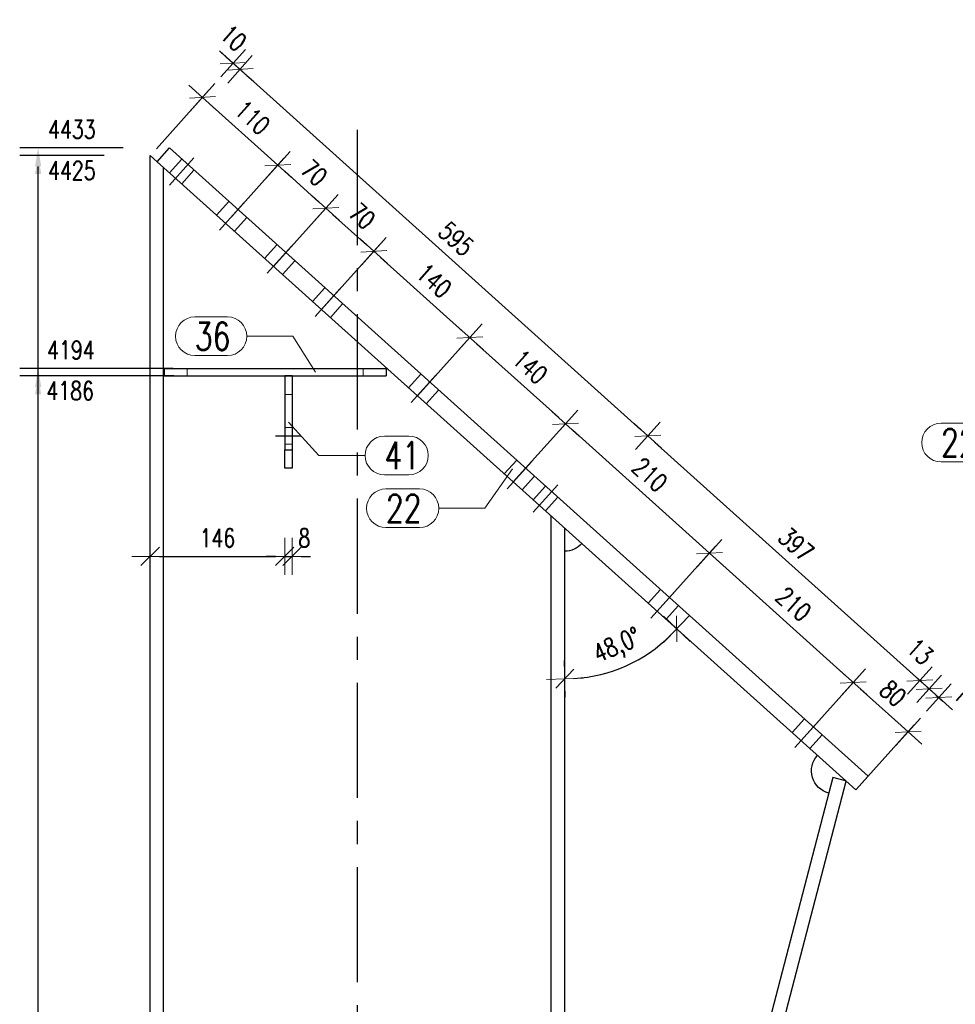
# Model space of a CAD drawing. Header units: millimetres. Extents: x 2097 to 3301, y 14853 to 15503.
# Tile 57 of 97: x 2684 to 2785, y 15086 to 15193. Entities that reach past the tile are written whole.
import ezdxf

# ---------------------------------------------------------------- set-up
doc = ezdxf.new("R2010")
doc.units = ezdxf.units.MM
doc.header["$LTSCALE"] = 10
doc.linetypes.add('HIDDEN', pattern=[0.375, 0.25, -0.125])
doc.linetypes.add('MITTE', pattern=[2, 1.25, -0.25, 0.25, -0.25])
doc.layers.get('Defpoints').update_dxf_attribs({"color": 1})
for name, color, linetype, lineweight in [('PS_DIM', 4, 'Continuous', 13), ('PS_Hidden', 2, 'HIDDEN', 9), ('PS_Pos', 1, 'Continuous', 15), ('PS_SOLID', 7, 'Continuous', 30)]:
    doc.layers.add(name, color=color, linetype=linetype, lineweight=lineweight)
doc.layers.add('PS_MID', color=5, linetype='MITTE')
doc.layers.add('PS_SHAPE', color=3, linetype='Continuous')
doc.styles.add('simplex', font='simplex.shx', dxfattribs={"width": 0.75})
doc.dimstyles.new('1_10_GŁ_DS1-LS10', dxfattribs={"dimtxt": 2, "dimasz": 2, "dimexe": 2, "dimexo": 5, "dimgap": 1, "dimtad": 1, "dimjust": 4, "dimdec": 0, "dimlfac": 10, "dimtxsty": 'simplex', "dimblk1": 'NONE', "dimsah": 1, "dimcen": 2, "dimclrd": 256, "dimclre": 256, "dimclrt": 3, "dimadec": 1, "dimazin": 0, "dimtfac": 1, "dimtdec": 0, "dimtmove": 2, "dimatfit": 3, "dimfxl": 1, "dimarcsym": 0})
doc.dimstyles.new('1_10_PRZ', dxfattribs={"dimtxt": 2, "dimasz": 1, "dimexe": 2, "dimexo": 5, "dimgap": 1, "dimtad": 1, "dimdec": 0, "dimlfac": 10, "dimtxsty": 'simplex', "dimblk": 'dimznak', "dimcen": 2, "dimse1": 1, "dimse2": 1, "dimclrt": 3, "dimadec": 1, "dimazin": 0, "dimtfac": 1, "dimtdec": 0, "dimtix": 1, "dimtmove": 2, "dimatfit": 3, "dimldrblk": 'dim-grot', "dimfxl": 1, "dimarcsym": 0})
doc.dimstyles.new('1_10_SC', dxfattribs={"dimtxt": 2, "dimasz": 1, "dimexe": 1, "dimexo": 1, "dimgap": 1, "dimtad": 1, "dimdec": 0, "dimlfac": 10, "dimtxsty": 'simplex', "dimblk": 'dimznak', "dimcen": 2, "dimclrd": 256, "dimclre": 256, "dimclrt": 3, "dimadec": 1, "dimazin": 0, "dimtfac": 1, "dimtdec": 0, "dimtix": 1, "dimtmove": 2, "dimatfit": 3, "dimldrblk": 'dim-grot', "dimfxl": 1, "dimarcsym": 0})

# ---------------------------------------------------------------- blocks, each defined once
blk = doc.blocks.new('dimznak')
at = {"color": 0}
for points in [[(0, 2), (0, -2)], [(-2, 0), (2, 0)]]:
    blk.add_lwpolyline(points, dxfattribs=at)
at = {"color": 2}
blk.add_lwpolyline([(1, 1), (-1, -1)], dxfattribs=at)
blk = doc.blocks.new('*D246')
at = {"layer": 'Defpoints', "color": 0, "transparency": 16777216}
for p in [(2698.5, 15177.51), (2742.76, 15137.73), (2747.27, 15122.02), (2774.36, 15109.32), (2742.76, 14968.45)]:
    blk.add_point(p, dxfattribs=at)
at = {"layer": 'PS_DIM', "color": 0, "lineweight": -2, "transparency": 16777216}
blk.add_arc((2742.76, 15137.73), 16.35, 273.5057, 314.5403, dxfattribs=at)
for p, rotation in [((2754.91, 15126.8), 46.29313089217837), ((2742.76, 15121.38), 181.7528705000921)]:
    blk.add_blockref('dimznak', p, dxfattribs=dict(at, rotation=rotation))
at = {"layer": 'PS_DIM', "color": 3, "transparency": 16777216, "insert": (2748.52, 15124.8), "char_height": 2, "attachment_point": 5, "rotation": 24.023, "style": 'simplex'}
blk.add_mtext('48,0°', dxfattribs=at)
blk = doc.blocks.new('dim-grot')
blk.add_hatch(color=256).paths.add_polyline_path([(0, 0), (-2, 0.5), (-2, -0.5)])
blk.add_lwpolyline([(0, 0), (-2, 0.5), (-2, -0.5), (0, 0)])
blk = doc.blocks.new('*D247')
at = {"layer": 'Defpoints', "color": 0, "transparency": 16777216}
for p in [(2742.76, 15137.73), (2771.86, 15110.68), (2748.83, 15034.38), (2745.51, 15009.56), (2742.76, 14968.45)]:
    blk.add_point(p, dxfattribs=at)
at = {"layer": 'PS_DIM', "color": 0, "lineweight": -2, "transparency": 16777216}
blk.add_arc((2742.76, 14999), 35.9, 76.9913, 88.4042, dxfattribs=at)
for p, rotation in [((2742.76, 15034.9), 179.2020881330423), ((2751.81, 15033.74), 346.1934102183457)]:
    blk.add_blockref('dimznak', p, dxfattribs=dict(at, rotation=rotation))
at = {"layer": 'PS_DIM', "color": 3, "transparency": 16777216, "insert": (2747.6, 15036.78), "char_height": 2, "attachment_point": 5, "rotation": 352.6977, "style": 'simplex'}
blk.add_mtext('14,6°', dxfattribs=at)
blk = doc.blocks.new('*D296')
at = {"layer": 'Defpoints', "color": 0, "transparency": 16777216}
for p in [(2697.76, 15149.52), (2712.36, 15144.25), (2712.36, 15134.67)]:
    blk.add_point(p, dxfattribs=at)
at = {"layer": 'PS_DIM', "color": 0, "lineweight": -2, "transparency": 16777216}
blk.add_line((2698.76, 15134.67), (2711.36, 15134.67), dxfattribs=at)
at = {"layer": 'PS_DIM', "color": 0, "lineweight": -2, "transparency": 16777216, "rotation": 180}
blk.add_blockref('dimznak', (2697.76, 15134.67), dxfattribs=at)
at = {"layer": 'PS_DIM', "color": 0, "lineweight": -2, "transparency": 16777216}
blk.add_blockref('dimznak', (2712.36, 15134.67), dxfattribs=at)
at = {"layer": 'PS_DIM', "color": 3, "transparency": 16777216, "insert": (2705.06, 15136.67), "char_height": 2, "attachment_point": 5, "style": 'simplex'}
blk.add_mtext('146', dxfattribs=at)
blk = doc.blocks.new('*D297')
at = {"layer": 'Defpoints', "color": 0, "transparency": 16777216}
for p in [(2712.36, 15144.25), (2713.16, 15144.25), (2713.16, 15134.67)]:
    blk.add_point(p, dxfattribs=at)
at = {"layer": 'PS_DIM', "color": 0, "lineweight": -2, "transparency": 16777216}
for p, q in [((2711.36, 15134.67), (2710.36, 15134.67)), ((2712.36, 15134.67), (2713.16, 15134.67)), ((2714.16, 15134.67), (2715.16, 15134.67))]:
    blk.add_line(p, q, dxfattribs=at)
blk.add_blockref('dimznak', (2712.36, 15134.67), dxfattribs=at)
at = {"layer": 'PS_DIM', "color": 0, "lineweight": -2, "transparency": 16777216, "rotation": 180}
blk.add_blockref('dimznak', (2713.16, 15134.67), dxfattribs=at)
at = {"layer": 'PS_DIM', "color": 3, "transparency": 16777216, "insert": (2714.49, 15136.67), "char_height": 2, "attachment_point": 5, "style": 'simplex'}
blk.add_mtext('8', dxfattribs=at)
blk = doc.blocks.new('*D319')
at = {"layer": 'Defpoints', "color": 0, "transparency": 16777216}
for p in [(2685.6, 15154.25), (2705.32, 15154.25), (2742.76, 14919.15)]:
    blk.add_point(p, dxfattribs=at)
at = {"layer": 'PS_DIM', "lineweight": -2, "transparency": 16777216}
for p, q in [((2700.32, 15154.25), (2683.6, 15154.25)), ((2685.6, 14919.15), (2685.6, 15152.25)), ((2737.76, 14919.15), (2683.6, 14919.15))]:
    blk.add_line(p, q, dxfattribs=at)
at = {"layer": 'PS_DIM', "transparency": 16777216}
blk.add_solid([(2685.26, 15152.25), (2685.93, 15152.25), (2685.6, 15154.25)], dxfattribs=at)
at = {"layer": 'PS_DIM', "color": 3, "transparency": 16777216, "insert": (2689.08, 15152.65), "char_height": 2, "attachment_point": 5, "rotation": 0.0573, "style": 'simplex'}
blk.add_mtext('4186', dxfattribs=at)
blk = doc.blocks.new('_None')
blk = doc.blocks.new('*D320')
at = {"layer": 'Defpoints', "color": 0, "transparency": 16777216}
for p in [(2685.6, 15155.05), (2705.26, 15155.05), (2742.76, 14919.15)]:
    blk.add_point(p, dxfattribs=at)
at = {"layer": 'PS_DIM', "lineweight": -2, "transparency": 16777216}
for p, q in [((2700.26, 15155.05), (2683.6, 15155.05)), ((2685.6, 14919.15), (2685.6, 15153.05)), ((2737.76, 14919.15), (2683.6, 14919.15))]:
    blk.add_line(p, q, dxfattribs=at)
at = {"layer": 'PS_DIM', "transparency": 16777216}
blk.add_solid([(2685.26, 15153.05), (2685.93, 15153.05), (2685.6, 15155.05)], dxfattribs=at)
at = {"layer": 'PS_DIM', "color": 3, "transparency": 16777216, "insert": (2689.15, 15157.07), "char_height": 2, "attachment_point": 5, "rotation": 0.0573, "style": 'simplex'}
blk.add_mtext('4194', dxfattribs=at)
blk = doc.blocks.new('*D321')
at = {"layer": 'Defpoints', "color": 0, "transparency": 16777216}
for p in [(2685.6, 15178.18), (2697.76, 15178.18), (2742.76, 14919.15)]:
    blk.add_point(p, dxfattribs=at)
at = {"layer": 'PS_DIM', "lineweight": -2, "transparency": 16777216}
for p, q in [((2692.76, 15178.18), (2683.6, 15178.18)), ((2685.6, 14919.15), (2685.6, 15176.18)), ((2737.76, 14919.15), (2683.6, 14919.15))]:
    blk.add_line(p, q, dxfattribs=at)
at = {"layer": 'PS_DIM', "transparency": 16777216}
blk.add_solid([(2685.26, 15176.18), (2685.93, 15176.18), (2685.6, 15178.18)], dxfattribs=at)
at = {"layer": 'PS_DIM', "color": 3, "transparency": 16777216, "insert": (2689.26, 15176.55), "char_height": 2, "attachment_point": 5, "rotation": 0.0573, "style": 'simplex'}
blk.add_mtext('4425', dxfattribs=at)
blk = doc.blocks.new('*D322')
at = {"layer": 'Defpoints', "color": 0, "transparency": 16777216}
for p in [(2685.6, 15179), (2699.84, 15179), (2742.76, 14919.15)]:
    blk.add_point(p, dxfattribs=at)
at = {"layer": 'PS_DIM', "lineweight": -2, "transparency": 16777216}
for p, q in [((2694.84, 15179), (2683.6, 15179)), ((2685.6, 14919.15), (2685.6, 15177)), ((2737.76, 14919.15), (2683.6, 14919.15))]:
    blk.add_line(p, q, dxfattribs=at)
at = {"layer": 'PS_DIM', "transparency": 16777216}
blk.add_solid([(2685.26, 15177), (2685.93, 15177), (2685.6, 15179)], dxfattribs=at)
at = {"layer": 'PS_DIM', "color": 3, "transparency": 16777216, "insert": (2689.26, 15181.02), "char_height": 2, "attachment_point": 5, "rotation": 0.0573, "style": 'simplex'}
blk.add_mtext('4433', dxfattribs=at)
blk = doc.blocks.new('*D327')
at = {"layer": 'Defpoints', "color": 0, "transparency": 16777216}
for p in [(2697.76, 15178.18), (2711.61, 15177.14), (2705.94, 15170.83)]:
    blk.add_point(p, dxfattribs=at)
at = {"layer": 'PS_DIM', "lineweight": -2, "transparency": 16777216}
for p, q in [((2698.43, 15178.92), (2704.1, 15185.24)), ((2704.18, 15183.83), (2710.87, 15177.81)), ((2706.61, 15171.57), (2712.28, 15177.88))]:
    blk.add_line(p, q, dxfattribs=at)
for p, rotation in [((2703.43, 15184.49), 138.0460013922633), ((2711.61, 15177.14), 318.0460013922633)]:
    blk.add_blockref('dimznak', p, dxfattribs=dict(at, rotation=rotation))
at = {"layer": 'PS_DIM', "color": 3, "transparency": 16777216, "insert": (2708.86, 15182.3), "char_height": 2, "attachment_point": 5, "rotation": 318.046, "style": 'simplex'}
blk.add_mtext('110', dxfattribs=at)
blk = doc.blocks.new('*D328')
at = {"layer": 'Defpoints', "color": 0, "transparency": 16777216}
for p in [(2716.82, 15172.46), (2705.94, 15170.83), (2710.47, 15165.4)]:
    blk.add_point(p, dxfattribs=at)
at = {"layer": 'PS_DIM', "lineweight": -2, "transparency": 16777216}
for p, q in [((2706.61, 15171.57), (2712.28, 15177.88)), ((2712.36, 15176.47), (2716.08, 15173.13)), ((2711.14, 15166.15), (2717.49, 15173.2))]:
    blk.add_line(p, q, dxfattribs=at)
for p, rotation in [((2711.61, 15177.14), 138.0460013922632), ((2716.82, 15172.46), 318.0460013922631)]:
    blk.add_blockref('dimznak', p, dxfattribs=dict(at, rotation=rotation))
at = {"layer": 'PS_DIM', "color": 3, "transparency": 16777216, "insert": (2715.55, 15176.29), "char_height": 2, "attachment_point": 5, "rotation": 318.046, "style": 'simplex'}
blk.add_mtext('70', dxfattribs=at)
blk = doc.blocks.new('*D329')
at = {"layer": 'Defpoints', "color": 0, "transparency": 16777216}
for p in [(2722.03, 15167.78), (2710.47, 15165.4), (2715.68, 15160.72)]:
    blk.add_point(p, dxfattribs=at)
at = {"layer": 'PS_DIM', "lineweight": -2, "transparency": 16777216}
for p, q in [((2711.14, 15166.15), (2717.49, 15173.2)), ((2717.56, 15171.79), (2721.28, 15168.45)), ((2716.35, 15161.47), (2722.69, 15168.52))]:
    blk.add_line(p, q, dxfattribs=at)
for p, rotation in [((2716.82, 15172.46), 138.0460013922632), ((2722.03, 15167.78), 318.0460013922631)]:
    blk.add_blockref('dimznak', p, dxfattribs=dict(at, rotation=rotation))
at = {"layer": 'PS_DIM', "color": 3, "transparency": 16777216, "insert": (2720.76, 15171.61), "char_height": 2, "attachment_point": 5, "rotation": 318.046, "style": 'simplex'}
blk.add_mtext('70', dxfattribs=at)
blk = doc.blocks.new('*D330')
at = {"layer": 'Defpoints', "color": 0, "transparency": 16777216}
for p in [(2715.68, 15160.72), (2732.44, 15158.42), (2726.09, 15151.36)]:
    blk.add_point(p, dxfattribs=at)
at = {"layer": 'PS_DIM', "lineweight": -2, "transparency": 16777216}
for p, q in [((2716.35, 15161.47), (2722.69, 15168.52)), ((2722.77, 15167.11), (2731.69, 15159.09)), ((2726.76, 15152.11), (2733.11, 15159.16))]:
    blk.add_line(p, q, dxfattribs=at)
for p, rotation in [((2722.03, 15167.78), 138.0460013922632), ((2732.44, 15158.42), 318.0460013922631)]:
    blk.add_blockref('dimznak', p, dxfattribs=dict(at, rotation=rotation))
at = {"layer": 'PS_DIM', "color": 3, "transparency": 16777216, "insert": (2728.57, 15164.59), "char_height": 2, "attachment_point": 5, "rotation": 318.046, "style": 'simplex'}
blk.add_mtext('140', dxfattribs=at)
blk = doc.blocks.new('*D331')
at = {"layer": 'Defpoints', "color": 0, "transparency": 16777216}
for p in [(2726.09, 15151.36), (2742.85, 15149.06), (2736.5, 15142)]:
    blk.add_point(p, dxfattribs=at)
at = {"layer": 'PS_DIM', "lineweight": -2, "transparency": 16777216}
for p, q in [((2726.76, 15152.11), (2733.11, 15159.16)), ((2733.18, 15157.75), (2742.1, 15149.73)), ((2737.17, 15142.75), (2743.52, 15149.81))]:
    blk.add_line(p, q, dxfattribs=at)
for p, rotation in [((2732.44, 15158.42), 138.0460013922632), ((2742.85, 15149.06), 318.0460013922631)]:
    blk.add_blockref('dimznak', p, dxfattribs=dict(at, rotation=rotation))
at = {"layer": 'PS_DIM', "color": 3, "transparency": 16777216, "insert": (2738.98, 15155.23), "char_height": 2, "attachment_point": 5, "rotation": 318.046, "style": 'simplex'}
blk.add_mtext('140', dxfattribs=at)
blk = doc.blocks.new('*D332')
at = {"layer": 'Defpoints', "color": 0, "transparency": 16777216}
for p in [(2736.5, 15142), (2758.47, 15135.02), (2752.12, 15127.96)]:
    blk.add_point(p, dxfattribs=at)
at = {"layer": 'PS_DIM', "lineweight": -2, "transparency": 16777216}
for p, q in [((2737.17, 15142.75), (2743.52, 15149.81)), ((2743.59, 15148.39), (2757.72, 15135.69)), ((2752.79, 15128.71), (2759.13, 15135.77))]:
    blk.add_line(p, q, dxfattribs=at)
for p, rotation in [((2742.85, 15149.06), 138.0460013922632), ((2758.47, 15135.02), 318.0460013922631)]:
    blk.add_blockref('dimznak', p, dxfattribs=dict(at, rotation=rotation))
at = {"layer": 'PS_DIM', "color": 3, "transparency": 16777216, "insert": (2751.99, 15143.53), "char_height": 2, "attachment_point": 5, "rotation": 318.046, "style": 'simplex'}
blk.add_mtext('210', dxfattribs=at)
blk = doc.blocks.new('*D333')
at = {"layer": 'Defpoints', "color": 0, "transparency": 16777216}
for p in [(2752.12, 15127.96), (2774.08, 15120.98), (2767.74, 15113.93)]:
    blk.add_point(p, dxfattribs=at)
at = {"layer": 'PS_DIM', "lineweight": -2, "transparency": 16777216}
for p, q in [((2752.79, 15128.71), (2759.13, 15135.77)), ((2759.21, 15134.35), (2773.34, 15121.65)), ((2768.41, 15114.67), (2774.75, 15121.73))]:
    blk.add_line(p, q, dxfattribs=at)
for p, rotation in [((2758.47, 15135.02), 138.0460013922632), ((2774.08, 15120.98), 318.0460013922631)]:
    blk.add_blockref('dimznak', p, dxfattribs=dict(at, rotation=rotation))
at = {"layer": 'PS_DIM', "color": 3, "transparency": 16777216, "insert": (2767.61, 15129.49), "char_height": 2, "attachment_point": 5, "rotation": 318.046, "style": 'simplex'}
blk.add_mtext('210', dxfattribs=at)
blk = doc.blocks.new('*D334')
at = {"layer": 'Defpoints', "color": 0, "transparency": 16777216}
for p in [(2780.03, 15115.64), (2767.74, 15113.93), (2774.36, 15109.32)]:
    blk.add_point(p, dxfattribs=at)
at = {"layer": 'PS_DIM', "lineweight": -2, "transparency": 16777216}
for p, q in [((2768.41, 15114.67), (2774.75, 15121.73)), ((2774.83, 15120.31), (2779.29, 15116.3)), ((2775.02, 15110.06), (2780.7, 15116.38))]:
    blk.add_line(p, q, dxfattribs=at)
for p, rotation in [((2774.08, 15120.98), 138.0460013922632), ((2780.03, 15115.64), 318.0460013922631)]:
    blk.add_blockref('dimznak', p, dxfattribs=dict(at, rotation=rotation))
at = {"layer": 'PS_DIM', "color": 3, "transparency": 16777216, "insert": (2778.39, 15119.8), "char_height": 2, "attachment_point": 5, "rotation": 318.046, "style": 'simplex'}
blk.add_mtext('80', dxfattribs=at)
blk = doc.blocks.new('*D335')
at = {"layer": 'Defpoints', "color": 0, "transparency": 16777216}
for p in [(2707.51, 15187.53), (2697.76, 15178.18), (2698.5, 15177.51)]:
    blk.add_point(p, dxfattribs=at)
at = {"layer": 'PS_DIM', "color": 0, "lineweight": -2, "transparency": 16777216}
for p, q in [((2706.02, 15188.87), (2705.28, 15189.54)), ((2706.77, 15188.2), (2707.51, 15187.53)), ((2708.25, 15186.86), (2709, 15186.2))]:
    blk.add_line(p, q, dxfattribs=at)
for p, rotation in [((2706.77, 15188.2), 318.0460013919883), ((2707.51, 15187.53), 138.0460013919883)]:
    blk.add_blockref('dimznak', p, dxfattribs=dict(at, rotation=rotation))
at = {"layer": 'PS_DIM', "color": 3, "transparency": 16777216, "insert": (2706.8, 15190.93), "char_height": 2, "attachment_point": 5, "rotation": 318.046, "style": 'simplex'}
blk.add_mtext('10', dxfattribs=at)
blk = doc.blocks.new('*D336')
at = {"layer": 'Defpoints', "color": 0, "transparency": 16777216}
for p in [(2698.5, 15177.51), (2751.77, 15147.75), (2742.76, 15137.73)]:
    blk.add_point(p, dxfattribs=at)
at = {"layer": 'PS_DIM', "color": 0, "lineweight": -2, "transparency": 16777216}
blk.add_line((2708.25, 15186.86), (2751.02, 15148.42), dxfattribs=at)
for p, rotation in [((2707.51, 15187.53), 138.046001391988), ((2751.77, 15147.75), 318.046001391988)]:
    blk.add_blockref('dimznak', p, dxfattribs=dict(at, rotation=rotation))
at = {"layer": 'PS_DIM', "color": 3, "transparency": 16777216, "insert": (2730.98, 15169.13), "char_height": 2, "attachment_point": 5, "rotation": 318.046, "style": 'simplex'}
blk.add_mtext('595', dxfattribs=at)
blk = doc.blocks.new('*D337')
at = {"layer": 'Defpoints', "color": 0, "transparency": 16777216}
for p in [(2742.76, 15137.73), (2781.31, 15121.19), (2771.86, 15110.68)]:
    blk.add_point(p, dxfattribs=at)
at = {"layer": 'PS_DIM', "color": 0, "lineweight": -2, "transparency": 16777216}
blk.add_line((2752.51, 15147.08), (2780.56, 15121.86), dxfattribs=at)
for p, rotation in [((2751.77, 15147.75), 138.046001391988), ((2781.31, 15121.19), 318.046001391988)]:
    blk.add_blockref('dimznak', p, dxfattribs=dict(at, rotation=rotation))
at = {"layer": 'PS_DIM', "color": 3, "transparency": 16777216, "insert": (2767.87, 15135.96), "char_height": 2, "attachment_point": 5, "rotation": 318.046, "style": 'simplex'}
blk.add_mtext('397', dxfattribs=at)
blk = doc.blocks.new('*D338')
at = {"layer": 'Defpoints', "color": 0, "transparency": 16777216}
for p in [(2782.31, 15120.29), (2771.86, 15110.68), (2773.3, 15110.27)]:
    blk.add_point(p, dxfattribs=at)
at = {"layer": 'PS_DIM', "color": 0, "lineweight": -2, "transparency": 16777216}
for p, q in [((2780.56, 15121.86), (2779.82, 15122.53)), ((2781.31, 15121.19), (2782.31, 15120.29)), ((2783.05, 15119.62), (2783.8, 15118.95))]:
    blk.add_line(p, q, dxfattribs=at)
for p, rotation in [((2781.31, 15121.19), 318.046001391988), ((2782.31, 15120.29), 138.046001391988)]:
    blk.add_blockref('dimznak', p, dxfattribs=dict(at, rotation=rotation))
at = {"layer": 'PS_DIM', "color": 3, "transparency": 16777216, "insert": (2781.32, 15124.33), "char_height": 2, "attachment_point": 5, "rotation": 318.046, "style": 'simplex'}
blk.add_mtext('13', dxfattribs=at)
blk = doc.blocks.new('*D339')
at = {"layer": 'Defpoints', "color": 0, "transparency": 16777216}
for p in [(2783.37, 15119.34), (2773.3, 15110.27), (2774.36, 15109.32)]:
    blk.add_point(p, dxfattribs=at)
at = {"layer": 'PS_DIM', "color": 0, "lineweight": -2, "transparency": 16777216}
for p, q in [((2781.57, 15120.96), (2780.82, 15121.63)), ((2782.31, 15120.29), (2783.37, 15119.34)), ((2784.11, 15118.67), (2784.85, 15118.01))]:
    blk.add_line(p, q, dxfattribs=at)
for p, rotation in [((2782.31, 15120.29), 318.046001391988), ((2783.37, 15119.34), 138.046001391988)]:
    blk.add_blockref('dimznak', p, dxfattribs=dict(at, rotation=rotation))
at = {"layer": 'PS_DIM', "color": 3, "transparency": 16777216, "insert": (2786.35, 15119.33), "char_height": 2, "attachment_point": 5, "rotation": 318.046, "style": 'simplex'}
blk.add_mtext('14', dxfattribs=at)
blk = doc.blocks.new('*X712')
at = {"layer": 'PS_Hidden', "color": 2, "linetype": 'HIDDEN'}
for p, q in [((2699.84, 15176.31), (2701.18, 15177.79)), ((2701.18, 15175.1), (2702.51, 15176.59)), ((2704.97, 15171.69), (2706.31, 15173.18)), ((2706.9, 15169.96), (2708.24, 15171.44)), ((2710.18, 15167.01), (2711.51, 15168.5)), ((2712.11, 15165.28), (2713.45, 15166.76)), ((2715.38, 15162.34), (2716.72, 15163.82)), ((2717.32, 15160.6), (2718.65, 15162.08)), ((2701.76, 15154.25), (2701.76, 15155.05)), ((2720.86, 15155.05), (2720.86, 15154.25)), ((2725.79, 15152.98), (2727.13, 15154.46)), ((2727.73, 15151.24), (2729.06, 15152.72)), ((2712.36, 15152.25), (2713.16, 15152.25)), ((2713.16, 15148.65), (2712.36, 15148.65)), ((2713.16, 15146.85), (2712.36, 15146.85)), ((2736.2, 15143.62), (2737.54, 15145.1)), ((2738.14, 15141.88), (2739.48, 15143.37)), ((2739.33, 15140.81), (2740.67, 15142.3)), ((2740.67, 15139.61), (2742, 15141.09)), ((2751.82, 15129.58), (2753.16, 15131.06)), ((2753.76, 15127.84), (2755.09, 15129.33)), ((2767.44, 15115.54), (2768.78, 15117.03)), ((2769.37, 15113.8), (2770.71, 15115.29)), ((2773.31, 15110.3), (2773.24, 15110.32)), ((2773.3, 15110.27), (2773.31, 15110.3))]:
    blk.add_line(p, q, dxfattribs=at)
at = {"layer": 'PS_MID', "color": 5, "linetype": 'MITTE'}
for p, q in [((2720.26, 14968.45), (2720.26, 15183.18)), ((2702.51, 15177.94), (2699.84, 15174.96)), ((2702.51, 15177.94), (2699.84, 15174.96)), ((2707.94, 15173.06), (2705.27, 15170.08)), ((2707.94, 15173.06), (2705.27, 15170.08)), ((2713.15, 15168.38), (2710.47, 15165.4)), ((2713.15, 15168.38), (2710.47, 15165.4)), ((2718.35, 15163.7), (2715.68, 15160.72)), ((2718.35, 15163.7), (2715.68, 15160.72)), ((2728.77, 15154.34), (2726.09, 15151.36)), ((2728.77, 15154.34), (2726.09, 15151.36)), ((2711.36, 15147.75), (2714.16, 15147.75)), ((2739.18, 15144.98), (2736.5, 15142)), ((2739.18, 15144.98), (2736.5, 15142)), ((2742, 15142.44), (2739.33, 15139.46)), ((2742, 15142.44), (2739.33, 15139.46)), ((2754.79, 15130.94), (2752.12, 15127.96)), ((2754.79, 15130.94), (2752.12, 15127.96)), ((2770.41, 15116.9), (2767.74, 15113.93)), ((2770.41, 15116.9), (2767.74, 15113.93))]:
    blk.add_line(p, q, dxfattribs=at)
at = {"layer": 'PS_SOLID', "color": 7, "linetype": 'Continuous'}
for p, q in [((2698.5, 15177.51), (2699.84, 15179)), ((2775.69, 15110.81), (2699.84, 15179)), ((2697.76, 14968.45), (2697.76, 15178.18)), ((2697.76, 15178.18), (2698.5, 15177.51)), ((2774.36, 15109.32), (2698.5, 15177.51)), ((2699.22, 14968.45), (2699.22, 15176.87)), ((2699.26, 15155.05), (2723.36, 15155.05)), ((2699.26, 15155.05), (2699.26, 15154.25)), ((2723.36, 15155.05), (2723.36, 15154.25)), ((2699.26, 15154.25), (2723.36, 15154.25)), ((2712.36, 15154.25), (2712.36, 15146.25)), ((2713.16, 15154.25), (2712.36, 15154.25)), ((2713.16, 15154.25), (2713.16, 15146.25)), ((2712.36, 15146.25), (2713.16, 15146.25)), ((2712.36, 15144.25), (2712.36, 15146.25)), ((2713.16, 15146.25), (2713.16, 15144.25)), ((2713.16, 15144.25), (2712.36, 15144.25)), ((2741.3, 14968.45), (2741.3, 15139.04)), ((2742.76, 14968.45), (2742.76, 15137.73)), ((2771.86, 15110.68), (2745.51, 15009.56)), ((2746.96, 15009.18), (2773.3, 15110.27)), ((2773.24, 15110.32), (2771.86, 15110.68)), ((2774.36, 15109.32), (2775.69, 15110.81))]:
    blk.add_line(p, q, dxfattribs=at)
at = {"layer": 'PS_SOLID', "extrusion": (0, 0, -1)}
for centre, start, end in [((-2742.76, 15137.73), 221.954, 270), ((-2772.04, 15111.4), 284.6045, 41.954)]:
    blk.add_arc(centre, 2.5, start, end, dxfattribs=at)
blk = doc.blocks.new('*X724')
at = {"color": 1}
for p, q in [((2712.76, 15149.25), (2716.08, 15145.62)), ((2723.18, 15147.72), (2725.85, 15147.72)), ((2716.08, 15145.62), (2721.08, 15145.62)), ((2723.18, 15143.52), (2725.85, 15143.52))]:
    blk.add_line(p, q, dxfattribs=at)
for centre, start, end in [((2723.18, 15145.62), 90, 270), ((2725.85, 15145.62), 270, 90)]:
    blk.add_arc(centre, 2.1, start, end, dxfattribs=at)
at = {"color": 2, "style": 'simplex', "width": 0.75}
blk.add_text('41', height=3, dxfattribs=at).set_placement((2723.18, 15144.12))
blk = doc.blocks.new('*X725')
at = {"color": 1}
for p, q in [((2737.1, 15144.16), (2734.09, 15139.89)), ((2723.35, 15141.99), (2726.99, 15141.99)), ((2729.09, 15139.89), (2734.09, 15139.89)), ((2723.35, 15137.79), (2726.99, 15137.79))]:
    blk.add_line(p, q, dxfattribs=at)
for centre, start, end in [((2723.35, 15139.89), 90, 270), ((2726.99, 15139.89), 270, 90)]:
    blk.add_arc(centre, 2.1, start, end, dxfattribs=at)
at = {"color": 2, "style": 'simplex', "width": 0.75}
blk.add_text('22', height=3, dxfattribs=at).set_placement((2723.35, 15138.39))
blk = doc.blocks.new('*X726')
at = {"color": 1}
for p, q in [((2702.61, 15160.66), (2706.15, 15160.66)), ((2708.25, 15158.56), (2713.25, 15158.56)), ((2715.69, 15154.65), (2713.25, 15158.56)), ((2702.61, 15156.46), (2706.15, 15156.46))]:
    blk.add_line(p, q, dxfattribs=at)
for centre, start, end in [((2702.61, 15158.56), 90, 270), ((2706.15, 15158.56), 270, 90)]:
    blk.add_arc(centre, 2.1, start, end, dxfattribs=at)
at = {"color": 2, "style": 'simplex', "width": 0.75}
blk.add_text('36', height=3, dxfattribs=at).set_placement((2702.61, 15157.06))
blk = doc.blocks.new('*X741')
at = {"color": 1}
for p, q in [((2783.6, 15149.12), (2787.24, 15149.12)), ((2789.34, 15147.02), (2794.34, 15147.02)), ((2805.99, 15144.16), (2794.34, 15147.02)), ((2783.6, 15144.92), (2787.24, 15144.92))]:
    blk.add_line(p, q, dxfattribs=at)
for centre, start, end in [((2783.6, 15147.02), 90, 270), ((2787.24, 15147.02), 270, 90)]:
    blk.add_arc(centre, 2.1, start, end, dxfattribs=at)
at = {"color": 2, "style": 'simplex', "width": 0.75}
blk.add_text('22', height=3, dxfattribs=at).set_placement((2783.6, 15145.52))

msp = doc.modelspace()

# ---------------------------------------------------------------- block references
at = {"layer": 'PS_Pos'}
for name in ['*X726', '*X724', '*X741', '*X725']:
    msp.add_blockref(name, (0, 0), dxfattribs=at)
at = {"layer": 'PS_SHAPE', "color": 3}
msp.add_blockref('*X712', (0, 0), dxfattribs=at)

# ---------------------------------------------------------------- dimensions: what is measured, and where the dimension line sits
at = {"layer": 'PS_DIM'}
for base, p1, p2, angle, picture, middle, dimtype in [((2707.51, 15187.53), (2697.76, 15178.18), (2698.5, 15177.51), 318.046, '*D335', (2706.8, 15190.93), 129), ((2782.31, 15120.29), (2771.86, 15110.68), (2773.3, 15110.27), 138.046, '*D338', (2781.32, 15124.33), 128), ((2783.37, 15119.34), (2773.3, 15110.27), (2774.36, 15109.32), 138.046, '*D339', (2786.35, 15119.33), 128)]:
    dim = msp.add_linear_dim(base=base, p1=p1, p2=p2, angle=angle, dimstyle='1_10_PRZ', dxfattribs=at)
    dim.commit()
    dim.dimension.update_dxf_attribs({"geometry": picture, "text_midpoint": middle, "dimtype": dimtype})
for base, p1, p2, dimstyle, picture, middle in [((2751.77, 15147.75), (2698.5, 15177.51), (2742.76, 15137.73), '1_10_PRZ', '*D336', (2730.98, 15169.13)), ((2716.82, 15172.46), (2705.94, 15170.83), (2710.47, 15165.4), '1_10_SC', '*D328', (2715.55, 15176.29)), ((2722.03, 15167.78), (2710.47, 15165.4), (2715.68, 15160.72), '1_10_SC', '*D329', (2720.76, 15171.61)), ((2732.44, 15158.42), (2715.68, 15160.72), (2726.09, 15151.36), '1_10_SC', '*D330', (2728.57, 15164.59)), ((2742.85, 15149.06), (2726.09, 15151.36), (2736.5, 15142), '1_10_SC', '*D331', (2738.98, 15155.23)), ((2758.47, 15135.02), (2736.5, 15142), (2752.12, 15127.96), '1_10_SC', '*D332', (2751.99, 15143.53)), ((2781.31, 15121.19), (2742.76, 15137.73), (2771.86, 15110.68), '1_10_PRZ', '*D337', (2767.87, 15135.96)), ((2774.08, 15120.98), (2752.12, 15127.96), (2767.74, 15113.93), '1_10_SC', '*D333', (2767.61, 15129.49)), ((2780.03, 15115.64), (2767.74, 15113.93), (2774.36, 15109.32), '1_10_SC', '*D334', (2778.39, 15119.8))]:
    dim = msp.add_linear_dim(base=base, p1=p1, p2=p2, angle=138.046, dimstyle=dimstyle, dxfattribs=at)
    dim.commit()
    dim.dimension.update_dxf_attribs({"geometry": picture, "text_midpoint": middle})
dim = msp.add_aligned_dim(p1=(2697.76, 15178.18), p2=(2705.94, 15170.83), distance=8.49, dimstyle='1_10_SC', dxfattribs=at)
dim.commit()
dim.dimension.update_dxf_attribs({"geometry": '*D327', "text_midpoint": (2708.86, 15182.3)})
for base, p2, text, picture, middle in [((2685.6, 15179), (2699.84, 15179), '4433', '*D322', (2689.26, 15181.02)), ((2685.6, 15178.18), (2697.76, 15178.18), '4425', '*D321', (2689.26, 15176.55)), ((2685.6, 15155.05), (2705.26, 15155.05), '4194', '*D320', (2689.15, 15157.07)), ((2685.6, 15154.25), (2705.32, 15154.25), '4186', '*D319', (2689.08, 15152.65))]:
    dim = msp.add_linear_dim(base=base, p1=(2742.76, 14919.15), p2=p2, angle=90, text=text, dimstyle='1_10_GŁ_DS1-LS10', dxfattribs=at)
    dim.commit()
    dim.dimension.update_dxf_attribs({"geometry": picture, "text_midpoint": middle, "dimtype": 128, "text_rotation": 0.0573})
for base, line1, picture, middle in [((2747.27, 15122.02), ((2774.36, 15109.32), (2698.5, 15177.51)), '*D246', (2748.52, 15124.8)), ((2748.83, 15034.38), ((2771.86, 15110.68), (2745.51, 15009.56)), '*D247', (2747.6, 15036.78))]:
    dim = msp.add_angular_dim_2l(base=base, line1=line1, line2=((2742.76, 14968.45), (2742.76, 15137.73)), dimstyle='1_10_PRZ', dxfattribs=at)
    dim.commit()
    dim.dimension.update_dxf_attribs({"geometry": picture, "text_midpoint": middle})
dim = msp.add_linear_dim(base=(2712.36, 15134.67), p1=(2697.76, 15149.52), p2=(2712.36, 15144.25), dimstyle='1_10_PRZ', dxfattribs=at)
dim.commit()
dim.dimension.update_dxf_attribs({"geometry": '*D296', "text_midpoint": (2705.06, 15136.67)})
dim = msp.add_linear_dim(base=(2713.16, 15134.67), p1=(2712.36, 15144.25), p2=(2713.16, 15144.25), dimstyle='1_10_PRZ', dxfattribs=at)
dim.commit()
dim.dimension.update_dxf_attribs({"geometry": '*D297', "text_midpoint": (2714.49, 15136.67), "dimtype": 128})

doc.saveas('drawing.dxf')
